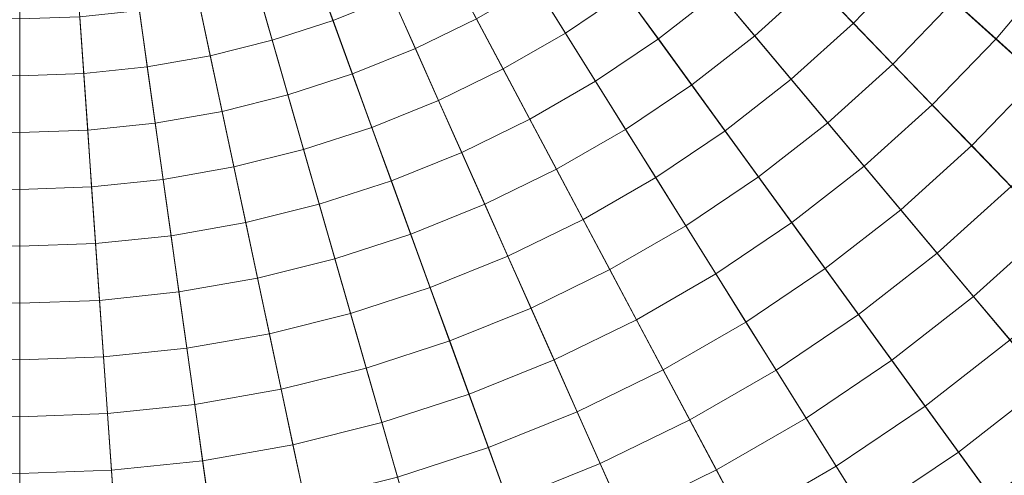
# Model space of a CAD drawing. Header units: centimetres. Extents: x -3.01 to 4.18, y -5.46 to 1.74.
# Tile 203 of 256: x 0.59 to 1.09, y -2.53 to -2.3. Entities that reach past the tile are written whole.
import ezdxf

# ---------------------------------------------------------------- set-up
doc = ezdxf.new("R2010")
doc.units = ezdxf.units.CM
doc.header["$LTSCALE"] = 2.54
doc.layers.add('Lucido design-1', color=7, linetype='Continuous')

# ---------------------------------------------------------------- blocks, each defined once
blk = doc.blocks.new('Gruppo-1')
at = {"color": 142, "linetype": 'Continuous', "lineweight": 9}
for points in [[(0.51664, -2.85746, 36.39157), (0.58636, -2.8599, 36.39157), (0.58636, -1.86046, 36.39157), (0.51664, -2.85746, 36.39157)], [(0.58636, -1.86046, 37.29882), (0.58636, -2.8599, 37.29882), (0.51664, -2.85746, 37.29882), (0.58636, -1.86046, 37.29882)], [(0.58636, -2.8599, 36.39157), (0.58636, -1.86046, 36.39157), (0.58636, -1.86046, 36.39157), (0.58636, -2.8599, 36.39157)], [(1.32909, -2.52921, 36.39157), (1.37393, -2.47577, 36.39157), (0.58636, -1.86046, 36.39157), (1.32909, -2.52921, 36.39157)], [(1.28063, -2.57939, 36.39157), (1.32909, -2.52921, 36.39157), (0.58636, -1.86046, 36.39157), (1.28063, -2.57939, 36.39157)], [(1.22879, -2.62607, 36.39157), (1.28063, -2.57939, 36.39157), (0.58636, -1.86046, 36.39157), (1.22879, -2.62607, 36.39157)], [(1.17381, -2.66902, 36.39157), (1.22879, -2.62607, 36.39157), (0.58636, -1.86046, 36.39157), (1.17381, -2.66902, 36.39157)], [(1.11598, -2.70803, 36.39157), (1.17381, -2.66902, 36.39157), (0.58636, -1.86046, 36.39157), (1.11598, -2.70803, 36.39157)], [(1.05557, -2.74291, 36.39157), (1.11598, -2.70803, 36.39157), (0.58636, -1.86046, 36.39157), (1.05557, -2.74291, 36.39157)], [(0.99287, -2.77349, 36.39157), (1.05557, -2.74291, 36.39157), (0.58636, -1.86046, 36.39157), (0.99287, -2.77349, 36.39157)], [(0.92819, -2.79962, 36.39157), (0.99287, -2.77349, 36.39157), (0.58636, -1.86046, 36.39157), (0.92819, -2.79962, 36.39157)], [(0.86184, -2.82118, 36.39157), (0.92819, -2.79962, 36.39157), (0.58636, -1.86046, 36.39157), (0.86184, -2.82118, 36.39157)], [(0.79416, -2.83806, 36.39157), (0.86184, -2.82118, 36.39157), (0.58636, -1.86046, 36.39157), (0.79416, -2.83806, 36.39157)], [(0.72546, -2.85017, 36.39157), (0.79416, -2.83806, 36.39157), (0.58636, -1.86046, 36.39157), (0.72546, -2.85017, 36.39157)], [(0.65608, -2.85746, 36.39157), (0.72546, -2.85017, 36.39157), (0.58636, -1.86046, 36.39157), (0.65608, -2.85746, 36.39157)], [(0.58636, -2.8599, 36.39157), (0.65608, -2.85746, 36.39157), (0.58636, -1.86046, 36.39157), (0.58636, -2.8599, 36.39157)], [(0.58636, -1.86046, 37.29882), (0.58636, -2.8599, 37.29882), (0.58636, -2.8599, 37.29882), (0.58636, -1.86046, 37.29882)], [(0.58636, -1.86046, 37.29882), (1.37393, -2.47577, 37.29882), (1.32909, -2.52921, 37.29882), (0.58636, -1.86046, 37.29882)], [(0.58636, -1.86046, 37.29882), (1.32909, -2.52921, 37.29882), (1.28063, -2.57939, 37.29882), (0.58636, -1.86046, 37.29882)], [(0.58636, -1.86046, 37.29882), (1.28063, -2.57939, 37.29882), (1.22879, -2.62607, 37.29882), (0.58636, -1.86046, 37.29882)], [(0.58636, -1.86046, 37.29882), (1.22879, -2.62607, 37.29882), (1.17381, -2.66902, 37.29882), (0.58636, -1.86046, 37.29882)], [(0.58636, -1.86046, 37.29882), (1.17381, -2.66902, 37.29882), (1.11598, -2.70803, 37.29882), (0.58636, -1.86046, 37.29882)], [(0.58636, -1.86046, 37.29882), (1.11598, -2.70803, 37.29882), (1.05557, -2.74291, 37.29882), (0.58636, -1.86046, 37.29882)], [(0.58636, -1.86046, 37.29882), (1.05557, -2.74291, 37.29882), (0.99287, -2.77349, 37.29882), (0.58636, -1.86046, 37.29882)], [(0.58636, -1.86046, 37.29882), (0.99287, -2.77349, 37.29882), (0.92819, -2.79962, 37.29882), (0.58636, -1.86046, 37.29882)], [(0.58636, -1.86046, 37.29882), (0.92819, -2.79962, 37.29882), (0.86184, -2.82118, 37.29882), (0.58636, -1.86046, 37.29882)], [(0.58636, -1.86046, 37.29882), (0.86184, -2.82118, 37.29882), (0.79416, -2.83806, 37.29882), (0.58636, -1.86046, 37.29882)], [(0.58636, -1.86046, 37.29882), (0.79416, -2.83806, 37.29882), (0.72546, -2.85017, 37.29882), (0.58636, -1.86046, 37.29882)], [(0.58636, -1.86046, 37.29882), (0.72546, -2.85017, 37.29882), (0.65608, -2.85746, 37.29882), (0.58636, -1.86046, 37.29882)], [(0.58636, -1.86046, 37.29882), (0.65608, -2.85746, 37.29882), (0.58636, -2.8599, 37.29882), (0.58636, -1.86046, 37.29882)]]:
    blk.add_polyline3d(points, dxfattribs=at)
for points in [[(0.33533, -5.45032, 37.29766), (0.58636, -5.45909, 37.29766), (0.58636, -1.86262, 37.29766), (0.58621, -1.86262, 37.29766)], [(0.58636, -5.45909, 37.29766), (0.58636, -1.86262, 37.29766), (0.58636, -1.86262, 37.29766)], [(0.58636, -5.45909, 37.29766), (0.83739, -5.45032, 37.29766), (0.58651, -1.86262, 37.29766), (0.58636, -1.86262, 37.29766)], [(0.83739, -5.45032, 37.29766), (1.08719, -5.42407, 37.29766), (0.58666, -1.8626, 37.29766), (0.58651, -1.86262, 37.29766)], [(1.08719, -5.42407, 37.29766), (1.33456, -5.38045, 37.29766), (0.58681, -1.86258, 37.29766), (0.58666, -1.8626, 37.29766)], [(1.33456, -5.38045, 37.29766), (1.57828, -5.31968, 37.29766), (0.58696, -1.86254, 37.29766), (0.58681, -1.86258, 37.29766)], [(1.57828, -5.31968, 37.29766), (1.81716, -5.24206, 37.29766), (0.5871, -1.86249, 37.29766), (0.58696, -1.86254, 37.29766)], [(1.81716, -5.24206, 37.29766), (2.05005, -5.14797, 37.29766), (0.58724, -1.86244, 37.29766), (0.5871, -1.86249, 37.29766)], [(2.05005, -5.14797, 37.29766), (2.27581, -5.03786, 37.29766), (0.58738, -1.86237, 37.29766), (0.58724, -1.86244, 37.29766)], [(2.27581, -5.03786, 37.29766), (2.49334, -4.91227, 37.29766), (0.58751, -1.86229, 37.29766), (0.58738, -1.86237, 37.29766)], [(2.49334, -4.91227, 37.29766), (2.70158, -4.77181, 37.29766), (0.58763, -1.86221, 37.29766), (0.58751, -1.86229, 37.29766)], [(2.70158, -4.77181, 37.29766), (2.89951, -4.61717, 37.29766), (0.58775, -1.86212, 37.29766), (0.58763, -1.86221, 37.29766)], [(2.89951, -4.61717, 37.29766), (3.08618, -4.4491, 37.29766), (0.58786, -1.86202, 37.29766), (0.58775, -1.86212, 37.29766)], [(3.08618, -4.4491, 37.29766), (3.26066, -4.26841, 37.29766), (0.58797, -1.86191, 37.29766), (0.58786, -1.86202, 37.29766)], [(3.26066, -4.26841, 37.29766), (3.42212, -4.076, 37.29766), (0.58806, -1.86179, 37.29766), (0.58797, -1.86191, 37.29766)], [(3.42212, -4.076, 37.29766), (3.56976, -3.87279, 37.29766), (0.58815, -1.86167, 37.29766), (0.58806, -1.86179, 37.29766)], [(3.56976, -3.87279, 37.29766), (3.70286, -3.65977, 37.29766), (0.58823, -1.86154, 37.29766), (0.58815, -1.86167, 37.29766)], [(3.70286, -3.65977, 37.29766), (3.82078, -3.43799, 37.29766), (0.5883, -1.86141, 37.29766), (0.58823, -1.86154, 37.29766)], [(3.82078, -3.43799, 37.29766), (3.92295, -3.20853, 37.29766), (0.58837, -1.86127, 37.29766), (0.5883, -1.86141, 37.29766)], [(3.92295, -3.20853, 37.29766), (4.00886, -2.9725, 37.29766), (0.58842, -1.86113, 37.29766), (0.58837, -1.86127, 37.29766)], [(4.00886, -2.9725, 37.29766), (4.07809, -2.73105, 37.29766), (0.58846, -1.86098, 37.29766), (0.58842, -1.86113, 37.29766)], [(4.07809, -2.73105, 37.29766), (4.13032, -2.48536, 37.29766), (0.58849, -1.86084, 37.29766), (0.58846, -1.86098, 37.29766)], [(4.13032, -2.48536, 37.29766), (4.16527, -2.23662, 37.29766), (0.58851, -1.86069, 37.29766), (0.58849, -1.86084, 37.29766)], [(0.99253, -2.28106, 38.37617), (1.02088, -2.2517, 38.37617), (1.04247, -2.27115, 38.37352), (1.01271, -2.30196, 38.37352)], [(0.94352, -2.2861, 38.37871), (0.97234, -2.26015, 38.37871), (0.99253, -2.28106, 38.37617), (0.9622, -2.30837, 38.37617)], [(1.06406, -2.29058, 38.37078), (1.0929, -2.25621, 38.37078), (1.11578, -2.27409, 38.36793), (1.08564, -2.31001, 38.36793)], [(0.73661, -2.27326, 38.38789), (0.76504, -2.26178, 38.38789), (0.77687, -2.28836, 38.38574), (0.74656, -2.30061, 38.38574)], [(0.84999, -2.28235, 38.3835), (0.87877, -2.26293, 38.3835), (0.89587, -2.28646, 38.38116), (0.8654, -2.30701, 38.38116)], [(0.89587, -2.28646, 38.38116), (0.92483, -2.26383, 38.38116), (0.94352, -2.2861, 38.37871), (0.91296, -2.30998, 38.37871)], [(1.01271, -2.30196, 38.37352), (1.04247, -2.27115, 38.37352), (1.06406, -2.29058, 38.37078), (1.03289, -2.32286, 38.37078)], [(0.70745, -2.28274, 38.38789), (0.73661, -2.27326, 38.38789), (0.74656, -2.30061, 38.38574), (0.71547, -2.31071, 38.38574)], [(0.77687, -2.28836, 38.38574), (0.80626, -2.27403, 38.38574), (0.81992, -2.29971, 38.3835), (0.78871, -2.31493, 38.3835)], [(1.08564, -2.31001, 38.36793), (1.11578, -2.27409, 38.36793), (1.13865, -2.29196, 38.36498), (1.10721, -2.32943, 38.36498)], [(0.9622, -2.30837, 38.37617), (0.99253, -2.28106, 38.37617), (1.01271, -2.30196, 38.37352), (0.98088, -2.33063, 38.37352)], [(0.6777, -2.29016, 38.38789), (0.70745, -2.28274, 38.38789), (0.71547, -2.31071, 38.38574), (0.68375, -2.31862, 38.38574)], [(0.81992, -2.29971, 38.3835), (0.84999, -2.28235, 38.3835), (0.8654, -2.30701, 38.38116), (0.83357, -2.32539, 38.38116)], [(0.91296, -2.30998, 38.37871), (0.94352, -2.2861, 38.37871), (0.9622, -2.30837, 38.37617), (0.93004, -2.3335, 38.37617)], [(0.6475, -2.29548, 38.38789), (0.6777, -2.29016, 38.38789), (0.68375, -2.31862, 38.38574), (0.65155, -2.3243, 38.38574)], [(0.74656, -2.30061, 38.38574), (0.77687, -2.28836, 38.38574), (0.78871, -2.31493, 38.3835), (0.75651, -2.32794, 38.3835)], [(0.8654, -2.30701, 38.38116), (0.89587, -2.28646, 38.38116), (0.91296, -2.30998, 38.37871), (0.8808, -2.33167, 38.37871)], [(1.03289, -2.32286, 38.37078), (1.06406, -2.29058, 38.37078), (1.08564, -2.31001, 38.36793), (1.05306, -2.34374, 38.36793)], [(0.617, -2.29869, 38.38789), (0.6475, -2.29548, 38.38789), (0.65155, -2.3243, 38.38574), (0.61903, -2.32771, 38.38574)], [(0.55572, -2.29869, 38.38789), (0.58636, -2.29976, 38.38789), (0.58636, -2.32885, 38.38574), (0.55369, -2.32771, 38.38574)], [(0.58636, -2.29976, 38.38789), (0.617, -2.29869, 38.38789), (0.61903, -2.32771, 38.38574), (0.58636, -2.32885, 38.38574)], [(0.58636, -2.29976, 38.38789), (0.58636, -2.32885, 38.38574), (0.58636, -2.32885, 38.38574)], [(0.71547, -2.31071, 38.38574), (0.74656, -2.30061, 38.38574), (0.75651, -2.32794, 38.3835), (0.72349, -2.33867, 38.3835)], [(0.78871, -2.31493, 38.3835), (0.81992, -2.29971, 38.3835), (0.83357, -2.32539, 38.38116), (0.80053, -2.3415, 38.38116)], [(0.98088, -2.33063, 38.37352), (1.01271, -2.30196, 38.37352), (1.03289, -2.32286, 38.37078), (0.99955, -2.35288, 38.37078)], [(0.68375, -2.31862, 38.38574), (0.71547, -2.31071, 38.38574), (0.72349, -2.33867, 38.3835), (0.68979, -2.34707, 38.3835)], [(0.83357, -2.32539, 38.38116), (0.8654, -2.30701, 38.38116), (0.8808, -2.33167, 38.37871), (0.84722, -2.35106, 38.37871)], [(0.8808, -2.33167, 38.37871), (0.91296, -2.30998, 38.37871), (0.93004, -2.3335, 38.37617), (0.89621, -2.35632, 38.37617)], [(0.93004, -2.3335, 38.37617), (0.9622, -2.30837, 38.37617), (0.98088, -2.33063, 38.37352), (0.94712, -2.357, 38.37352)], [(1.05306, -2.34374, 38.36793), (1.08564, -2.31001, 38.36793), (1.10721, -2.32943, 38.36498), (1.07323, -2.36462, 38.36498)], [(0.75651, -2.32794, 38.3835), (0.78871, -2.31493, 38.3835), (0.80053, -2.3415, 38.38116), (0.76646, -2.35527, 38.38116)], [(0.65155, -2.3243, 38.38574), (0.68375, -2.31862, 38.38574), (0.68979, -2.34707, 38.3835), (0.6556, -2.3531, 38.3835)], [(0.61903, -2.32771, 38.38574), (0.65155, -2.3243, 38.38574), (0.6556, -2.3531, 38.3835), (0.62106, -2.35673, 38.3835)], [(0.80053, -2.3415, 38.38116), (0.83357, -2.32539, 38.38116), (0.84722, -2.35106, 38.37871), (0.81236, -2.36806, 38.37871)], [(0.99955, -2.35288, 38.37078), (1.03289, -2.32286, 38.37078), (1.05306, -2.34374, 38.36793), (1.01821, -2.37512, 38.36793)], [(0.55369, -2.32771, 38.38574), (0.58636, -2.32885, 38.38574), (0.58636, -2.35794, 38.3835), (0.55166, -2.35673, 38.3835)], [(0.58636, -2.32885, 38.38574), (0.61903, -2.32771, 38.38574), (0.62106, -2.35673, 38.3835), (0.58636, -2.35794, 38.3835)], [(0.58636, -2.32885, 38.38574), (0.58636, -2.35794, 38.3835), (0.58636, -2.35794, 38.3835)], [(0.72349, -2.33867, 38.3835), (0.75651, -2.32794, 38.3835), (0.76646, -2.35527, 38.38116), (0.7315, -2.36663, 38.38116)], [(0.94712, -2.357, 38.37352), (0.98088, -2.33063, 38.37352), (0.99955, -2.35288, 38.37078), (0.96419, -2.3805, 38.37078)], [(1.07323, -2.36462, 38.36498), (1.10721, -2.32943, 38.36498), (1.12877, -2.34885, 38.36193), (1.09338, -2.3855, 38.36193)], [(0.84722, -2.35106, 38.37871), (0.8808, -2.33167, 38.37871), (0.89621, -2.35632, 38.37617), (0.86086, -2.37672, 38.37617)], [(0.89621, -2.35632, 38.37617), (0.93004, -2.3335, 38.37617), (0.94712, -2.357, 38.37352), (0.9116, -2.38096, 38.37352)], [(0.68979, -2.34707, 38.3835), (0.72349, -2.33867, 38.3835), (0.7315, -2.36663, 38.38116), (0.69584, -2.37552, 38.38116)], [(0.76646, -2.35527, 38.38116), (0.80053, -2.3415, 38.38116), (0.81236, -2.36806, 38.37871), (0.7764, -2.38259, 38.37871)], [(1.01821, -2.37512, 38.36793), (1.05306, -2.34374, 38.36793), (1.07323, -2.36462, 38.36498), (1.03687, -2.39736, 38.36498)], [(0.6556, -2.3531, 38.3835), (0.68979, -2.34707, 38.3835), (0.69584, -2.37552, 38.38116), (0.65964, -2.3819, 38.38116)], [(0.81236, -2.36806, 38.37871), (0.84722, -2.35106, 38.37871), (0.86086, -2.37672, 38.37617), (0.82418, -2.39461, 38.37617)], [(0.55166, -2.35673, 38.3835), (0.58636, -2.35794, 38.3835), (0.58636, -2.38703, 38.38116), (0.54963, -2.38574, 38.38116)], [(0.58636, -2.35794, 38.3835), (0.62106, -2.35673, 38.3835), (0.62309, -2.38574, 38.38116), (0.58636, -2.38703, 38.38116)], [(0.62106, -2.35673, 38.3835), (0.6556, -2.3531, 38.3835), (0.65964, -2.3819, 38.38116), (0.62309, -2.38574, 38.38116)], [(0.7315, -2.36663, 38.38116), (0.76646, -2.35527, 38.38116), (0.7764, -2.38259, 38.37871), (0.73952, -2.39457, 38.37871)], [(0.86086, -2.37672, 38.37617), (0.89621, -2.35632, 38.37617), (0.9116, -2.38096, 38.37352), (0.8745, -2.40238, 38.37352)], [(0.96419, -2.3805, 38.37078), (0.99955, -2.35288, 38.37078), (1.01821, -2.37512, 38.36793), (0.98126, -2.40399, 38.36793)], [(0.58636, -2.35794, 38.3835), (0.58636, -2.38703, 38.38116), (0.58636, -2.38703, 38.38116)], [(0.9116, -2.38096, 38.37352), (0.94712, -2.357, 38.37352), (0.96419, -2.3805, 38.37078), (0.927, -2.40559, 38.37078)], [(0.69584, -2.37552, 38.38116), (0.7315, -2.36663, 38.38116), (0.73952, -2.39457, 38.37871), (0.70188, -2.40396, 38.37871)], [(1.03687, -2.39736, 38.36498), (1.07323, -2.36462, 38.36498), (1.09338, -2.3855, 38.36193), (1.05552, -2.41958, 38.36193)], [(0.7764, -2.38259, 38.37871), (0.81236, -2.36806, 38.37871), (0.82418, -2.39461, 38.37617), (0.78634, -2.4099, 38.37617)], [(0.65964, -2.3819, 38.38116), (0.69584, -2.37552, 38.38116), (0.70188, -2.40396, 38.37871), (0.66369, -2.41069, 38.37871)], [(0.82418, -2.39461, 38.37617), (0.86086, -2.37672, 38.37617), (0.8745, -2.40238, 38.37352), (0.836, -2.42116, 38.37352)], [(0.98126, -2.40399, 38.36793), (1.01821, -2.37512, 38.36793), (1.03687, -2.39736, 38.36498), (0.99832, -2.42748, 38.36498)], [(0.62309, -2.38574, 38.38116), (0.65964, -2.3819, 38.38116), (0.66369, -2.41069, 38.37871), (0.62512, -2.41475, 38.37871)], [(0.8745, -2.40238, 38.37352), (0.9116, -2.38096, 38.37352), (0.927, -2.40559, 38.37078), (0.88814, -2.42802, 38.37078)], [(0.927, -2.40559, 38.37078), (0.96419, -2.3805, 38.37078), (0.98126, -2.40399, 38.36793), (0.94238, -2.43021, 38.36793)], [(0.54963, -2.38574, 38.38116), (0.58636, -2.38703, 38.38116), (0.58636, -2.4161, 38.37871), (0.5476, -2.41475, 38.37871)], [(0.58636, -2.38703, 38.38116), (0.62309, -2.38574, 38.38116), (0.62512, -2.41475, 38.37871), (0.58636, -2.4161, 38.37871)], [(0.73952, -2.39457, 38.37871), (0.7764, -2.38259, 38.37871), (0.78634, -2.4099, 38.37617), (0.74753, -2.42251, 38.37617)], [(1.05552, -2.41958, 38.36193), (1.09338, -2.3855, 38.36193), (1.11353, -2.40636, 38.35878), (1.07417, -2.4418, 38.35878)], [(0.58636, -2.38703, 38.38116), (0.58636, -2.4161, 38.37871), (0.58636, -2.4161, 38.37871)], [(0.70188, -2.40396, 38.37871), (0.73952, -2.39457, 38.37871), (0.74753, -2.42251, 38.37617), (0.70793, -2.43239, 38.37617)], [(0.78634, -2.4099, 38.37617), (0.82418, -2.39461, 38.37617), (0.836, -2.42116, 38.37352), (0.79628, -2.43721, 38.37352)], [(0.99832, -2.42748, 38.36498), (1.03687, -2.39736, 38.36498), (1.05552, -2.41958, 38.36193), (1.01538, -2.45095, 38.36193)], [(0.66369, -2.41069, 38.37871), (0.70188, -2.40396, 38.37871), (0.70793, -2.43239, 38.37617), (0.66774, -2.43947, 38.37617)], [(0.836, -2.42116, 38.37352), (0.8745, -2.40238, 38.37352), (0.88814, -2.42802, 38.37078), (0.84781, -2.44769, 38.37078)], [(0.88814, -2.42802, 38.37078), (0.927, -2.40559, 38.37078), (0.94238, -2.43021, 38.36793), (0.90177, -2.45366, 38.36793)], [(0.94238, -2.43021, 38.36793), (0.98126, -2.40399, 38.36793), (0.99832, -2.42748, 38.36498), (0.95776, -2.45483, 38.36498)], [(1.07417, -2.4418, 38.35878), (1.11353, -2.40636, 38.35878), (1.13367, -2.42722, 38.35553), (1.0928, -2.46402, 38.35553)], [(0.62512, -2.41475, 38.37871), (0.66369, -2.41069, 38.37871), (0.66774, -2.43947, 38.37617), (0.62715, -2.44374, 38.37617)], [(0.74753, -2.42251, 38.37617), (0.78634, -2.4099, 38.37617), (0.79628, -2.43721, 38.37352), (0.75554, -2.45044, 38.37352)], [(0.5476, -2.41475, 38.37871), (0.58636, -2.4161, 38.37871), (0.58636, -2.44516, 38.37617), (0.54557, -2.44374, 38.37617)], [(0.58636, -2.4161, 38.37871), (0.62512, -2.41475, 38.37871), (0.62715, -2.44374, 38.37617), (0.58636, -2.44516, 38.37617)], [(0.58636, -2.4161, 38.37871), (0.58636, -2.44516, 38.37617), (0.58636, -2.44516, 38.37617)], [(0.79628, -2.43721, 38.37352), (0.836, -2.42116, 38.37352), (0.84781, -2.44769, 38.37078), (0.80621, -2.4645, 38.37078)], [(1.01538, -2.45095, 38.36193), (1.05552, -2.41958, 38.36193), (1.07417, -2.4418, 38.35878), (1.03243, -2.47442, 38.35878)], [(0.70793, -2.43239, 38.37617), (0.74753, -2.42251, 38.37617), (0.75554, -2.45044, 38.37352), (0.71397, -2.46081, 38.37352)], [(0.84781, -2.44769, 38.37078), (0.88814, -2.42802, 38.37078), (0.90177, -2.45366, 38.36793), (0.85962, -2.47422, 38.36793)], [(0.90177, -2.45366, 38.36793), (0.94238, -2.43021, 38.36793), (0.95776, -2.45483, 38.36498), (0.9154, -2.47929, 38.36498)], [(0.95776, -2.45483, 38.36498), (0.99832, -2.42748, 38.36498), (1.01538, -2.45095, 38.36193), (0.97314, -2.47944, 38.36193)], [(0.66774, -2.43947, 38.37617), (0.70793, -2.43239, 38.37617), (0.71397, -2.46081, 38.37352), (0.67178, -2.46825, 38.37352)], [(0.75554, -2.45044, 38.37352), (0.79628, -2.43721, 38.37352), (0.80621, -2.4645, 38.37078), (0.76354, -2.47836, 38.37078)], [(0.62715, -2.44374, 38.37617), (0.66774, -2.43947, 38.37617), (0.67178, -2.46825, 38.37352), (0.62917, -2.47272, 38.37352)], [(1.03243, -2.47442, 38.35878), (1.07417, -2.4418, 38.35878), (1.0928, -2.46402, 38.35553), (1.04947, -2.49787, 38.35553)], [(0.54557, -2.44374, 38.37617), (0.58636, -2.44516, 38.37617), (0.58636, -2.47422, 38.37352), (0.54355, -2.47272, 38.37352)], [(0.58636, -2.44516, 38.37617), (0.62715, -2.44374, 38.37617), (0.62917, -2.47272, 38.37352), (0.58636, -2.47422, 38.37352)], [(0.58636, -2.44516, 38.37617), (0.58636, -2.47422, 38.37352), (0.58636, -2.47422, 38.37352)], [(0.71397, -2.46081, 38.37352), (0.75554, -2.45044, 38.37352), (0.76354, -2.47836, 38.37078), (0.72001, -2.48922, 38.37078)], [(0.80621, -2.4645, 38.37078), (0.84781, -2.44769, 38.37078), (0.85962, -2.47422, 38.36793), (0.81614, -2.49179, 38.36793)], [(0.97314, -2.47944, 38.36193), (1.01538, -2.45095, 38.36193), (1.03243, -2.47442, 38.35878), (0.98851, -2.50404, 38.35878)], [(0.85962, -2.47422, 38.36793), (0.90177, -2.45366, 38.36793), (0.9154, -2.47929, 38.36498), (0.87143, -2.50074, 38.36498)], [(0.9154, -2.47929, 38.36498), (0.95776, -2.45483, 38.36498), (0.97314, -2.47944, 38.36193), (0.92902, -2.50491, 38.36193)], [(0.67178, -2.46825, 38.37352), (0.71397, -2.46081, 38.37352), (0.72001, -2.48922, 38.37078), (0.67582, -2.49701, 38.37078)], [(0.76354, -2.47836, 38.37078), (0.80621, -2.4645, 38.37078), (0.81614, -2.49179, 38.36793), (0.77155, -2.50628, 38.36793)], [(1.04947, -2.49787, 38.35553), (1.0928, -2.46402, 38.35553), (1.11143, -2.48622, 38.35218), (1.0665, -2.52132, 38.35218)], [(0.62917, -2.47272, 38.37352), (0.67178, -2.46825, 38.37352), (0.67582, -2.49701, 38.37078), (0.6312, -2.5017, 38.37078)], [(0.54355, -2.47272, 38.37352), (0.58636, -2.47422, 38.37352), (0.58636, -2.50327, 38.37078), (0.54152, -2.5017, 38.37078)], [(0.58636, -2.47422, 38.37352), (0.62917, -2.47272, 38.37352), (0.6312, -2.5017, 38.37078), (0.58636, -2.50327, 38.37078)], [(0.58636, -2.47422, 38.37352), (0.58636, -2.50327, 38.37078), (0.58636, -2.50327, 38.37078)], [(0.81614, -2.49179, 38.36793), (0.85962, -2.47422, 38.36793), (0.87143, -2.50074, 38.36498), (0.82607, -2.51906, 38.36498)], [(0.98851, -2.50404, 38.35878), (1.03243, -2.47442, 38.35878), (1.04947, -2.49787, 38.35553), (1.00388, -2.52862, 38.35553)], [(0.72001, -2.48922, 38.37078), (0.76354, -2.47836, 38.37078), (0.77155, -2.50628, 38.36793), (0.72604, -2.51762, 38.36793)], [(0.87143, -2.50074, 38.36498), (0.9154, -2.47929, 38.36498), (0.92902, -2.50491, 38.36193), (0.88323, -2.52724, 38.36193)], [(0.92902, -2.50491, 38.36193), (0.97314, -2.47944, 38.36193), (0.98851, -2.50404, 38.35878), (0.94264, -2.53052, 38.35878)], [(1.0665, -2.52132, 38.35218), (1.11143, -2.48622, 38.35218), (1.13006, -2.50841, 38.34873), (1.08353, -2.54476, 38.34873)], [(0.67582, -2.49701, 38.37078), (0.72001, -2.48922, 38.37078), (0.72604, -2.51762, 38.36793), (0.67986, -2.52576, 38.36793)], [(0.77155, -2.50628, 38.36793), (0.81614, -2.49179, 38.36793), (0.82607, -2.51906, 38.36498), (0.77955, -2.53418, 38.36498)], [(0.6312, -2.5017, 38.37078), (0.67582, -2.49701, 38.37078), (0.67986, -2.52576, 38.36793), (0.63323, -2.53067, 38.36793)], [(0.54152, -2.5017, 38.37078), (0.58636, -2.50327, 38.37078), (0.58636, -2.5323, 38.36793), (0.5395, -2.53067, 38.36793)], [(0.58636, -2.50327, 38.37078), (0.6312, -2.5017, 38.37078), (0.63323, -2.53067, 38.36793), (0.58636, -2.5323, 38.36793)], [(0.82607, -2.51906, 38.36498), (0.87143, -2.50074, 38.36498), (0.88323, -2.52724, 38.36193), (0.836, -2.54633, 38.36193)], [(1.00388, -2.52862, 38.35553), (1.04947, -2.49787, 38.35553), (1.0665, -2.52132, 38.35218), (1.01923, -2.5532, 38.35218)], [(0.58636, -2.50327, 38.37078), (0.58636, -2.5323, 38.36793), (0.58636, -2.5323, 38.36793)], [(0.72604, -2.51762, 38.36793), (0.77155, -2.50628, 38.36793), (0.77955, -2.53418, 38.36498), (0.73208, -2.54601, 38.36498)], [(0.88323, -2.52724, 38.36193), (0.92902, -2.50491, 38.36193), (0.94264, -2.53052, 38.35878), (0.89503, -2.55374, 38.35878)], [(0.94264, -2.53052, 38.35878), (0.98851, -2.50404, 38.35878), (1.00388, -2.52862, 38.35553), (0.95625, -2.55612, 38.35553)], [(1.08353, -2.54476, 38.34873), (1.13006, -2.50841, 38.34873), (1.14867, -2.53059, 38.34518), (1.10055, -2.56819, 38.34518)], [(0.67986, -2.52576, 38.36793), (0.72604, -2.51762, 38.36793), (0.73208, -2.54601, 38.36498), (0.6839, -2.55451, 38.36498)], [(0.77955, -2.53418, 38.36498), (0.82607, -2.51906, 38.36498), (0.836, -2.54633, 38.36193), (0.78754, -2.56207, 38.36193)], [(1.01923, -2.5532, 38.35218), (1.0665, -2.52132, 38.35218), (1.08353, -2.54476, 38.34873), (1.03459, -2.57777, 38.34873)], [(0.63323, -2.53067, 38.36793), (0.67986, -2.52576, 38.36793), (0.6839, -2.55451, 38.36498), (0.63525, -2.55962, 38.36498)], [(0.836, -2.54633, 38.36193), (0.88323, -2.52724, 38.36193), (0.89503, -2.55374, 38.35878), (0.84592, -2.57358, 38.35878)], [(0.5395, -2.53067, 38.36793), (0.58636, -2.5323, 38.36793), (0.58636, -2.56133, 38.36498), (0.53747, -2.55962, 38.36498)], [(0.58636, -2.5323, 38.36793), (0.63323, -2.53067, 38.36793), (0.63525, -2.55962, 38.36498), (0.58636, -2.56133, 38.36498)], [(0.58636, -2.5323, 38.36793), (0.58636, -2.56133, 38.36498), (0.58636, -2.56133, 38.36498)], [(0.89503, -2.55374, 38.35878), (0.94264, -2.53052, 38.35878), (0.95625, -2.55612, 38.35553), (0.90682, -2.58023, 38.35553)], [(0.95625, -2.55612, 38.35553), (1.00388, -2.52862, 38.35553), (1.01923, -2.5532, 38.35218), (0.96986, -2.58171, 38.35218)]]:
    blk.add_3dface(points, dxfattribs=at)

msp = doc.modelspace()

# ---------------------------------------------------------------- block references
at = {"layer": 'Lucido design-1', "color": 7}
msp.add_blockref('Gruppo-1', (0, 0), dxfattribs=at)

doc.saveas('drawing.dxf')
